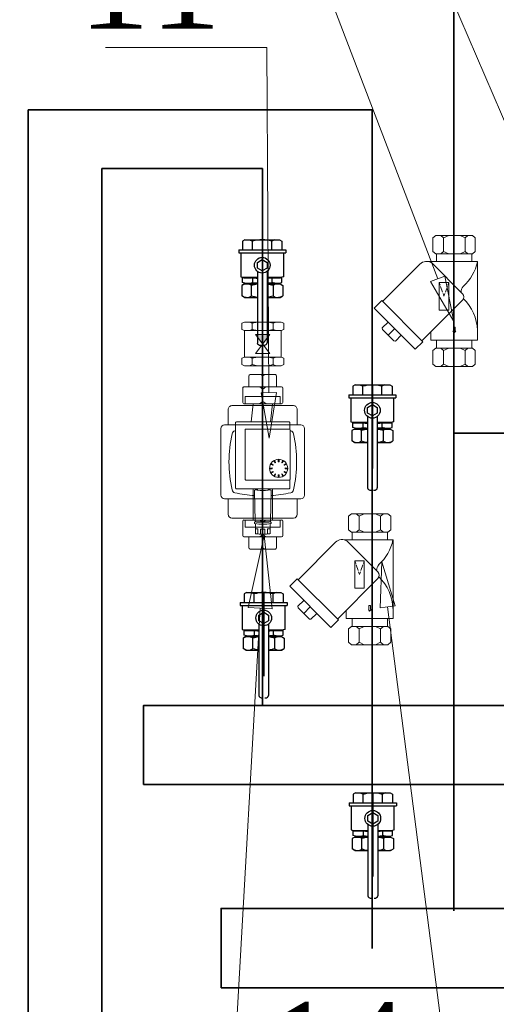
# Model space of a CAD drawing. Header units: centimetres. Extents: x -122 to 72759, y 3298 to 43172.
# Tile 207 of 243: x 31736 to 31802, y 17196 to 17331. Entities that reach past the tile are written whole.
import ezdxf
from ezdxf import colors
from ezdxf.entities.mleader import LeaderData, LeaderLine
from ezdxf.enums import TextEntityAlignment as Align
from ezdxf.lldxf.tags import DXFTag
from ezdxf.math import Vec2, Vec3

# ---------------------------------------------------------------- set-up
doc = ezdxf.new("R2010")
doc.units = ezdxf.units.CM
doc.header["$MEASUREMENT"] = 0
doc.layers.get('0').update_dxf_attribs({"lineweight": 5})
for name, color, linetype, lineweight in [('2DH_OBJ', 7, 'Continuous', 25), ('CP_DETAL', 33, 'Continuous', 9), ('IS_Powrót', 5, 'DASH', 35), ('IS_Text_Odbiornikow_Therm', 7, 'Continuous', 5), ('IS_Zasilanie', 1, 'SOLID', 35)]:
    doc.layers.add(name, color=color, linetype=linetype, lineweight=lineweight)
doc.layers.add('IS_Armatura_Therm', color=7, linetype='SOLID', lineweight=5, true_color=0x000000)
doc.styles.add('CP_ATTR', font='ROMANS.SHX')
doc.styles.add('IS_KS_wewn_opis', font='ARIALN.TTF', dxfattribs={"width": 0.8, "height": 18})
tags = doc.linetypes.add('DASH', pattern=[15, 10, -5]).pattern_tags.tags
tags[6:7] = [DXFTag(74, 4), DXFTag(75, 0), DXFTag(340, '0'), DXFTag(46, 0.0), DXFTag(50, 0.0), DXFTag(44, 0.0), DXFTag(45, 0.0)]
tags[4:5] = [DXFTag(74, 4), DXFTag(75, 0), DXFTag(340, '0'), DXFTag(46, 0.0), DXFTag(50, 0.0), DXFTag(44, 0.0), DXFTag(45, 0.0)]
tags = doc.linetypes.add('SOLID', pattern=[10, 10, 0]).pattern_tags.tags
tags[6:7] = [DXFTag(74, 4), DXFTag(75, 0), DXFTag(340, '0'), DXFTag(46, 0.0), DXFTag(50, 0.0), DXFTag(44, 0.0), DXFTag(45, 0.0)]
tags[4:5] = [DXFTag(74, 4), DXFTag(75, 0), DXFTag(340, '0'), DXFTag(46, 0.0), DXFTag(50, 0.0), DXFTag(44, 0.0), DXFTag(45, 0.0)]

# ---------------------------------------------------------------- blocks, each defined once
blk = doc.blocks.new('G$CB51E6A42')
for p, q in [((-4.56, 11.92), (-4.56, 10.44)), ((-4.41, 12.13), (-0.91, 12.13)), ((-2.93, 12.13), (-2.66, 11.95)), ((-2.66, 8.13), (-2.66, 12.13)), ((-2.38, 12.13), (-2.66, 11.95)), ((-2.66, 10.43), (-2.66, 11.95)), ((-0.76, 11.92), (-0.76, 10.44)), ((-5.41, 10.28), (-5.41, 8.29)), ((-5.25, 10.43), (-0.06, 10.43)), ((-3.08, 10.43), (-2.66, 10.14)), ((-2.23, 10.43), (-2.66, 10.14)), ((-2.66, 8.43), (-2.66, 10.14)), ((0.09, 8.29), (0.09, 10.28)), ((-5.25, 8.13), (-0.06, 8.13)), ((-0.24, 9.13), (-5.07, 9.13)), ((-0.24, 8.13), (-5.07, 8.13)), ((-4.27, 5.64), (-4, 8.13)), ((-3.08, 8.14), (-2.66, 8.43)), ((-2.66, -8.87), (-2.66, 9.13)), ((-2.23, 8.14), (-2.66, 8.43)), ((-1.58, 5.64), (-1.31, 8.13)), ((-4, -3.57), (-4, -7.87)), ((-3.7, -8.02), (-3.8, -3.94)), ((-1.52, -3.94), (-1.61, -8.02)), ((-1.31, -3.57), (-1.31, -7.87)), ((-5.41, -8.02), (-5.41, -10.01)), ((-0.06, -7.87), (-5.25, -7.87)), ((-0.24, -7.87), (-5.07, -7.87)), ((-3.5, -8.12), (-3.74, -8.15)), ((-3.08, -7.88), (-2.66, -8.17)), ((-2.66, -7.87), (-2.66, -11.87)), ((-2.23, -7.88), (-2.66, -8.17)), ((-1.81, -8.12), (-1.57, -8.15)), ((0.09, -10.01), (0.09, -8.02)), ((-0.24, -8.87), (-5.07, -8.87)), ((-2.66, -8.17), (-2.66, -9.88)), ((-0.06, -10.17), (-5.25, -10.17)), ((-4.56, -11.66), (-4.56, -10.17)), ((-3.08, -10.17), (-2.66, -9.88)), ((-2.23, -10.17), (-2.66, -9.88)), ((-2.66, -10.17), (-2.66, -11.68)), ((-0.76, -11.66), (-0.76, -10.17)), ((-0.91, -11.87), (-4.41, -11.87)), ((-2.93, -11.87), (-2.66, -11.68)), ((-2.38, -11.87), (-2.66, -11.68))]:
    blk.add_line(p, q)
at = {"extrusion": (-1, 6.12323e-17, 0)}
for p, q in [((-5.07, 9.13), (-5.07, 8.13)), ((-0.24, 9.13), (-0.24, 8.13)), ((-7.41, 7.3), (-7.41, 5.21)), ((1.59, 7.86), (-6.91, 7.86)), ((2.09, 5.21), (2.09, 7.3)), ((-6.39, -3.47), (-6.39, 5.53)), ((-6.29, 5.63), (0.97, 5.63)), ((1.07, 4.62), (1.07, 5.53)), ((-8.41, 4.73), (-8.41, -4.46)), ((2.59, 5.21), (-7.91, 5.21)), ((-5.09, 4.53), (-5.09, -2.27)), ((1.02, 4.63), (-4.99, 4.63)), ((1.12, -2.27), (1.12, 4.53)), ((3.09, -4.46), (3.09, 4.73)), ((-1.13, 0.29), (-0.97, 0.01)), ((-0.89, 0.06), (-1.05, 0.34)), ((-0.94, 0), (-0.9, 0.02)), ((-0.52, 0.48), (-0.52, 0.16)), ((-0.49, 0.13), (-0.44, 0.13)), ((-0.42, 0.16), (-0.42, 0.48)), ((0.11, 0.34), (-0.05, 0.06)), ((-0.04, 0.02), (0, 0)), ((0.03, 0.01), (0.2, 0.29)), ((-1.39, -0.72), (-1.71, -0.72)), ((-1.71, -0.82), (-1.39, -0.82)), ((-1.57, -0.19), (-1.29, -0.35)), ((-1.29, -1.19), (-1.57, -1.35)), ((-1.24, -0.26), (-1.52, -0.1)), ((-1.52, -1.43), (-1.24, -1.27)), ((-1.36, -0.79), (-1.36, -0.74)), ((-1.26, -0.34), (-1.23, -0.3)), ((-1.23, -1.24), (-1.26, -1.2)), ((0.29, -0.3), (0.32, -0.34)), ((0.32, -1.2), (0.29, -1.24)), ((0.58, -0.1), (0.3, -0.26)), ((0.3, -1.27), (0.58, -1.43)), ((0.35, -0.35), (0.63, -0.19)), ((0.63, -1.35), (0.35, -1.19)), ((0.43, -0.74), (0.43, -0.79)), ((0.77, -0.72), (0.45, -0.72)), ((0.45, -0.82), (0.77, -0.82)), ((-4.99, -2.37), (1.02, -2.37)), ((-0.97, -1.54), (-1.13, -1.82)), ((-1.05, -1.87), (-0.89, -1.59)), ((-0.9, -1.56), (-0.94, -1.53)), ((-0.52, -1.69), (-0.52, -2.02)), ((-0.44, -1.67), (-0.49, -1.67)), ((-0.42, -2.02), (-0.42, -1.69)), ((-0.05, -1.59), (0.11, -1.87)), ((0, -1.53), (-0.04, -1.56)), ((0.2, -1.82), (0.03, -1.54)), ((1.07, -3.47), (1.07, -2.35)), ((-6.29, -3.57), (0.97, -3.57)), ((-3.8, -3.94), (-3.8, -3.81)), ((-3.7, -3.72), (-3.4, -3.72)), ((-3.4, -3.57), (-3.4, -3.77)), ((-1.91, -3.57), (-1.91, -3.77)), ((-1.91, -3.72), (-1.62, -3.72)), ((-1.52, -3.82), (-1.52, -3.94)), ((-7.91, -4.94), (2.59, -4.94)), ((-7.41, -4.94), (-7.41, -7.07)), ((2.09, -7.07), (2.09, -4.94)), ((-6.91, -7.6), (1.59, -7.6)), ((-5.07, -8.87), (-5.07, -7.87)), ((-3.5, -8.12), (-3.5, -8.16)), ((-1.81, -8.12), (-1.81, -8.16)), ((-0.24, -8.87), (-0.24, -7.87)), ((-3.8, -8.31), (-3.8, -8.21)), ((-3.65, -9.76), (-3.65, -8.38)), ((-3.32, -9.1), (-3.32, -9.79)), ((-2.97, -9.81), (-2.97, -9.11)), ((-2.35, -9.11), (-2.35, -9.81)), ((-1.99, -9.79), (-1.99, -9.1)), ((-1.66, -9.76), (-1.66, -8.38)), ((-1.51, -8.31), (-1.51, -8.21))]:
    blk.add_line(p, q, dxfattribs=at)
for centre, major_axis, ratio, start_param, end_param in [((-4.41, 11.92), (0, 0.209), 0.728684, 0, 1.570796), ((-0.91, 11.92), (0, 0.209), 0.728684, -1.570796, 0), ((-5.25, 10.28), (0.155, 0), 0.992157, 1.570796, 3.141593), ((-0.06, 10.28), (0.155, 0), 0.992157, 0, 1.570796), ((-5.25, 8.29), (0.155, 0), 0.992157, 3.141593, 4.712389), ((-0.06, 8.29), (0.155, 0), 0.992157, -1.570796, 0), ((-6.91, 7.3), (0, -0.556), 0.899249, -3.141593, -1.570796), ((1.59, 7.3), (0, -0.556), 0.899249, 1.570796, 3.141593), ((-6.29, 5.53), (0, 0.1), 0.994652, 0, 1.570796), ((0.97, 5.53), (0, 0.1), 0.994652, 4.712389, 6.283185), ((-7.91, 4.73), (-0.5, 0), 0.955771, -1.570796, 0), ((-6.4, 3.89), (0, 0.5), 0.994652, 0.220564, 1.350232), ((-2.66, -12.87), (0, 17.68), 0.994652, 0.21372, 0.220564), ((-4.99, 4.53), (0, 0.1), 0.994652, 0, 1.570796), ((1.02, 4.53), (0, 0.1), 0.994652, 4.712389, 6.283185), ((-2.66, -12.87), (0, 17.68), 0.994652, 6.062621, 6.066571), ((1.08, 3.89), (0, 0.5), 0.994652, 4.932953, 6.062621), ((2.59, 4.73), (-0.5, 0), 0.955771, 3.141593, 4.712389), ((10.28, 0.13), (0, 17.68), 0.994652, 1.350232, 1.791361), ((-15.59, 0.13), (0, 17.68), 0.994652, 4.491825, 4.932953), ((-0.95, 0.02), (0, 0.025), 0.994652, 2.094395, 3.665191), ((-0.91, 0.05), (0, 0.025), 0.994652, 3.665191, 5.235988), ((-0.49, 0.16), (0, 0.025), 0.994652, 1.570796, 3.141593), ((-0.44, 0.16), (0, 0.025), 0.994652, 3.141593, 4.712389), ((-0.03, 0.05), (0, 0.025), 0.994652, 1.047198, 2.617994), ((0.01, 0.02), (0, 0.025), 0.994652, 2.617994, 4.18879), ((-1.39, -0.74), (0, 0.025), 0.994652, 4.712389, 6.283185), ((-1.39, -0.79), (0, 0.025), 0.994652, 3.141593, 4.712389), ((-1.28, -0.33), (0, 0.025), 0.994652, 2.617994, 4.18879), ((-1.28, -1.21), (0, 0.025), 0.994652, 5.235988, 6.806784), ((-1.25, -0.28), (0, 0.025), 0.994652, 4.18879, 5.759587), ((-1.25, -1.25), (0, 0.025), 0.994652, 3.665191, 5.235988), ((0.32, -0.28), (0, 0.025), 0.994652, 0.523599, 2.094395), ((0.32, -1.25), (0, 0.025), 0.994652, 1.047198, 2.617994), ((0.34, -0.33), (0, 0.025), 0.994652, 2.094395, 3.665191), ((0.34, -1.21), (0, 0.025), 0.994652, 5.759587, 7.330383), ((0.45, -0.74), (0, 0.025), 0.994652, 0, 1.570796), ((0.45, -0.79), (0, 0.025), 0.994652, 1.570796, 3.141593), ((-4.99, -2.27), (0, 0.1), 0.994652, 1.570796, 3.141593), ((-0.95, -1.56), (0, 0.025), 0.994652, 5.759587, 7.330383), ((-0.91, -1.58), (0, 0.025), 0.994652, 4.18879, 5.759587), ((-0.49, -1.69), (0, 0.025), 0.994652, 0, 1.570796), ((-0.44, -1.69), (0, 0.025), 0.994652, 4.712389, 6.283185), ((-0.03, -1.58), (0, 0.025), 0.994652, 0.523599, 2.094395), ((0.01, -1.56), (0, 0.025), 0.994652, 5.235988, 6.806784), ((1.02, -2.27), (0, 0.1), 0.994652, 3.141593, 4.712389), ((1.04, -2.31), (0, 0.1), 0.994652, 5.003272, 5.250523), ((-6.4, -3.63), (0, 0.5), 0.994652, 1.791361, 2.921028), ((-6.29, -3.47), (0, 0.1), 0.994652, 1.570796, 3.141593), ((-3.71, -3.82), (0, 0.0944), 0.994652, 6.279005, 7.809185), ((-2.66, 3.31), (0, 7.12), 0.994652, 3.036005, 3.247181), ((-1.62, -3.82), (0, 0.1), 0.994652, 4.712389, 6.283185), ((0.97, -3.47), (0, 0.1), 0.994652, 3.141593, 4.712389), ((1.08, -3.63), (0, 0.5), 0.994652, 3.362157, 4.491825), ((-7.91, -4.46), (-0.5, 0), 0.955771, 0, 1.570796), ((-2.66, 13.14), (0, 17.68), 0.994652, 2.921028, 3.07738), ((-2.66, 13.14), (0, 17.68), 0.994652, 3.205805, 3.362157), ((2.59, -4.46), (-0.5, 0), 0.955771, 1.570796, 3.141593), ((-6.91, -7.07), (0, -0.532), 0.940171, -1.570796, 0), ((-5.25, -8.02), (-0.155, 0), 0.992157, -1.570796, 0), ((-3.6, -8.01), (0, 0.1), 0.994652, 1.594224, 3.132268), ((-2.66, 94.3), (0, 102.41), 0.994652, 3.132285, 3.1509), ((-1.71, -8.01), (0, 0.1), 0.994652, 3.150917, 4.688961), ((-0.06, -8.02), (-0.155, 0), 0.992157, 3.141593, 4.712389), ((1.59, -7.07), (0, -0.532), 0.940171, 0, 1.570796), ((-3.73, -8.22), (0, 0.0736), 0.994652, 0.197083, 1.461725), ((-3.73, -8.3), (0, 0.075), 0.994652, 1.677362, 2.743039), ((-2.66, 0), (0, 8.44), 0.994652, 3.010407, 3.272778), ((-3.25, -6.53), (0, 2.57), 0.994652, 2.981903, 3.112158), ((-2.66, -0.06), (0, 8.14), 0.994652, 3.037016, 3.246169), ((-2.66, 9.52), (0, 18.63), 0.994652, 3.124832, 3.158353), ((-2.07, -6.58), (0, 2.52), 0.994652, 3.169784, 3.302697), ((-1.59, -8.22), (0, 0.0736), 0.994652, 4.82146, 6.086102), ((-1.59, -8.3), (0, 0.075), 0.994652, 3.540146, 4.605823), ((-5.25, -10.01), (-0.155, 0), 0.992157, 0, 1.570796), ((-2.66, -0.71), (0, 9.11), 0.994652, 3.031555, 3.25163), ((-0.06, -10.01), (-0.155, 0), 0.992157, 1.570796, 3.141593), ((-4.41, -11.66), (0, -0.209), 0.728684, -1.570796, 0), ((-0.91, -11.66), (0, -0.209), 0.728684, 0, 1.570796)]:
    blk.add_ellipse(centre, major_axis=major_axis, ratio=ratio, start_param=start_param, end_param=end_param)
blk.add_ellipse((-0.47, -0.77), major_axis=(0, 1.25), ratio=0.994652)
at = {"linetype": 'ByBlock', "style": 'CP_ATTR', "flags": 9}
for tag, rotation, p in [('OTHER', 270, (-2.66, 11.05)), ('WEIGHT', 270, (-2.66, 11.05)), ('VOLTAGE', 270, (-2.66, 11.05)), ('POWER', 270, (-2.66, 11.05)), ('FLOW', 270, (-2.66, 11.05)), ('TEMPERATURE', 270, (-2.66, 11.05)), ('PN', 270, (-2.66, 11.05)), ('DN', 270, (-2.66, 11.05)), ('CHARACTER', 270, (-2.66, 11.05)), ('ORDER-NO', 270, (-2.66, 11.05)), ('PRODUCT-TYPE', 270, (-2.66, 11.05)), ('ARTICLE', 270, (-2.66, 11.05)), ('PRODUCER', 270, (-2.66, 11.05)), ('NUMBER', 270, (-2.66, 11.05)), ('GROUP', 270, (-2.66, 11.05)), ('NAME', 270, (-2.66, 11.05)), ('NAME', 90, (-2.67, -8.86)), ('GROUP', 90, (-2.67, -8.86)), ('NUMBER', 90, (-2.67, -8.86)), ('PRODUCER', 90, (-2.67, -8.86)), ('ARTICLE', 90, (-2.67, -8.86)), ('PRODUCT-TYPE', 90, (-2.67, -8.86)), ('ORDER-NO', 90, (-2.67, -8.86)), ('CHARACTER', 90, (-2.67, -8.86)), ('DN', 90, (-2.67, -8.86)), ('PN', 90, (-2.67, -8.86)), ('TEMPERATURE', 90, (-2.67, -8.86)), ('FLOW', 90, (-2.67, -8.86)), ('POWER', 90, (-2.67, -8.86)), ('VOLTAGE', 90, (-2.67, -8.86)), ('WEIGHT', 90, (-2.67, -8.86)), ('QUANTITY', 90, (-2.67, -8.86)), ('EQUIPMENT', 90, (-2.67, -8.86)), ('PRICE', 90, (-2.67, -8.86)), ('OTHER', 90, (-2.67, -8.86)), ('OTHER', 90, (-2.65, -10.78)), ('WEIGHT', 90, (-2.65, -10.78)), ('VOLTAGE', 90, (-2.65, -10.78)), ('POWER', 90, (-2.65, -10.78)), ('FLOW', 90, (-2.65, -10.78)), ('TEMPERATURE', 90, (-2.65, -10.78)), ('PN', 90, (-2.65, -10.78)), ('DN', 90, (-2.65, -10.78)), ('CHARACTER', 90, (-2.65, -10.78)), ('ORDER-NO', 90, (-2.65, -10.78)), ('PRODUCT-TYPE', 90, (-2.65, -10.78)), ('ARTICLE', 90, (-2.65, -10.78)), ('PRODUCER', 90, (-2.65, -10.78)), ('NUMBER', 90, (-2.65, -10.78)), ('GROUP', 90, (-2.65, -10.78)), ('NAME', 90, (-2.65, -10.78))]:
    blk.add_attdef(tag, text='', height=0.00005, rotation=rotation, dxfattribs=at).set_placement(p, align=Align.MIDDLE_LEFT)
blk = doc.blocks.new('G$C1F5485D8')
for p, q in [((-2.85, 18), (-3.24, 17.67)), ((-3.24, 17.67), (-3.24, 15.81)), ((-2.85, 18), (2.19, 18)), ((-2.17, 18), (-1.79, 17.67)), ((-1.79, 17.67), (-1.07, 18)), ((-1.79, 15.81), (-1.79, 17.67)), ((1.17, 17.67), (0.49, 18)), ((1.55, 18), (1.17, 17.67)), ((1.17, 15.81), (1.17, 17.67)), ((2.19, 18), (2.56, 17.67)), ((2.56, 17.67), (2.56, 15.81)), ((-2.85, 15.48), (-3.24, 15.81)), ((-2.85, 15.48), (2.19, 15.48)), ((-2.76, 14.41), (-2.76, 15.48)), ((-2.17, 15.48), (-1.79, 15.81)), ((-1.79, 15.81), (-1.07, 15.48)), ((1.17, 15.81), (0.49, 15.48)), ((1.55, 15.48), (1.17, 15.81)), ((2.11, 15.48), (2.11, 14.41)), ((2.19, 15.48), (2.56, 15.81)), ((-5.03, 14.08), (-10.17, 8.94)), ((-3.8, 14.41), (2.88, 14.41)), ((-3.42, 14.24), (0.81, 10)), ((2.11, 14.41), (-2.76, 14.41)), ((2.88, 3.59), (2.88, 14.41)), ((-2.25, 11.16), (-2.39, 11.54)), ((-2.39, 7.76), (-2.39, 11.54)), ((-2.39, 11.54), (-1.07, 11.54)), ((-1.92, 10.22), (-2.19, 10.97)), ((-1.53, 10.22), (-1.26, 10.97)), ((-1.2, 11.16), (-1.07, 11.54)), ((-1.07, 7.76), (-1.07, 11.54)), ((-1.73, 9.65), (-1.86, 10.03)), ((-1.73, 9.65), (-1.59, 10.03)), ((-11.33, 8.03), (-10.3, 9.06)), ((-10.3, 9.06), (-4.64, 3.4)), ((0.81, 9.1), (-4.76, 3.53)), ((-11.33, 8.03), (-5.67, 2.37)), ((-2.39, 7.76), (-1.07, 7.76)), ((-10.22, 5.3), (-9.41, 6.1)), ((-10.19, 5.08), (-10.22, 5.3)), ((-8.63, 3.51), (-10.19, 5.08)), ((-8.41, 3.49), (-7.6, 4.29)), ((-3.55, 3.59), (-3.55, 4.74)), ((-0.43, 4.86), (-0.51, 4.86)), ((-0.51, 4.86), (-0.34, 4.6)), ((-0.43, 5.4), (-0.43, 4.86)), ((-0.34, 5.4), (-0.43, 5.4)), ((-0.34, 5.4), (-0.21, 5.4)), ((-0.08, 4.86), (-0.34, 4.6)), ((-0.21, 5.4), (-0.21, 4.86)), ((-0.21, 4.86), (-0.08, 4.86)), ((-8.63, 3.51), (-8.41, 3.49)), ((-5.67, 2.37), (-4.64, 3.4)), ((-3.55, 3.59), (2.88, 3.59)), ((2.11, 3.59), (-2.76, 3.59)), ((-2.76, 3.59), (-2.76, 2.52)), ((2.11, 2.52), (2.11, 3.59)), ((-2.85, 2.52), (-3.24, 2.19)), ((-3.24, 0.33), (-3.24, 2.19)), ((-2.85, 2.52), (2.19, 2.52)), ((-2.17, 2.52), (-1.79, 2.19)), ((-1.79, 2.19), (-1.07, 2.52)), ((-1.79, 2.19), (-1.79, 0.33)), ((1.17, 2.19), (0.49, 2.52)), ((1.55, 2.52), (1.17, 2.19)), ((1.17, 2.19), (1.17, 0.33)), ((2.19, 2.52), (2.56, 2.19)), ((2.56, 0.33), (2.56, 2.19)), ((-2.85, 0), (-3.24, 0.33)), ((-2.85, 0), (2.19, 0)), ((-2.17, 0), (-1.79, 0.33)), ((-1.79, 0.33), (-1.07, 0)), ((1.17, 0.33), (0.49, 0)), ((1.55, 0), (1.17, 0.33)), ((2.19, 0), (2.56, 0.33))]:
    blk.add_line(p, q)
for centre, radius, start, end in [((-4.13, 13.18), 1.27, 56.2411, 135), ((-3.2, 15.64), 6.2, 311.4659, 348.5221), ((1.89, 10.18), 1.27, 140.3086, 179.1722), ((0.36, 9.55), 0.637, 315, 45), ((-3.51, 4.73), 6.39, 2.14, 45.7872)]:
    blk.add_arc(centre, radius, start, end)
at = {"layer": 'CP_DETAL'}
blk.add_line((-8.5, 5.2), (-9.41, 4.29), dxfattribs=at)
at = {"linetype": 'ByBlock', "style": 'CP_ATTR', "text_generation_flag": 4, "flags": 9}
for tag in ['NAME', 'GROUP', 'NUMBER', 'PRODUCER', 'ARTICLE', 'PRODUCT-TYPE', 'ORDER-NO', 'CHARACTER', 'DN', 'PN', 'TEMPERATURE', 'FLOW', 'POWER', 'VOLTAGE', 'WEIGHT', 'OTHER']:
    blk.add_attdef(tag, text='', height=0.00005, rotation=90, dxfattribs=at).set_placement((-0.34, -0.09), align=Align.MIDDLE_LEFT)
blk = doc.blocks.new('G$CA64AE2BC')
for p, q in [((-2.38, 3.5), (-2.7, 3.31)), ((-2.7, 3.31), (-2.7, 2.13)), ((-2.38, 3.5), (2.38, 3.5)), ((-1.73, 3.5), (-1.32, 3.31)), ((-1.32, 2.13), (-1.32, 3.31)), ((0, 3.5), (0, -8)), ((1.73, 3.5), (1.32, 3.31)), ((1.32, 2.13), (1.32, 3.31)), ((2.38, 3.5), (2.7, 3.31)), ((2.7, 3.31), (2.7, 2.13)), ((-3.24, 2.13), (3.24, 2.13)), ((-3.24, 2.13), (-3.24, 1.72)), ((-3.24, 1.72), (3.24, 1.72)), ((-2.96, 1.72), (-2.96, -1.59)), ((2.96, -1.59), (2.96, 1.72)), ((3.24, 2.13), (3.24, 1.72)), ((-0.67, 0.39), (0, 0.78)), ((-0.67, -0.39), (-0.67, 0.39)), ((0, 0.78), (0.67, 0.39)), ((0.67, 0.39), (0.67, -0.39)), ((0, -0.78), (-0.67, -0.39)), ((-0.67, -0.84), (-0.67, -10.68)), ((0.67, -0.39), (0, -0.78)), ((0.67, -0.84), (0.67, -10.68)), ((-2.96, -1.59), (-2.7, -1.65)), ((-2.45, -2.57), (-2.83, -2.79)), ((-2.7, -2.38), (-2.7, -1.65)), ((-2.7, -1.65), (-0.67, -1.65)), ((-2.38, -2.46), (-2.7, -2.38)), ((-2.45, -2.57), (-0.67, -2.57)), ((-2.38, -2.46), (-0.67, -2.46)), ((-2.12, -2.46), (-2.12, -2.57)), ((-1.73, -2.46), (-1.32, -2.38)), ((-1.32, -1.71), (-1.32, -2.38)), ((0.67, -1.65), (2.7, -1.65)), ((0.67, -2.46), (2.38, -2.46)), ((0.67, -2.57), (2.45, -2.57)), ((1.32, -1.71), (1.32, -2.38)), ((1.73, -2.46), (1.32, -2.38)), ((2.12, -2.46), (2.12, -2.57)), ((2.38, -2.46), (2.7, -2.38)), ((2.45, -2.57), (2.83, -2.79)), ((2.96, -1.59), (2.7, -1.65)), ((2.7, -2.38), (2.7, -1.65)), ((-2.83, -2.79), (-2.83, -4.21)), ((-1.49, -4.21), (-1.49, -2.79)), ((1.49, -2.79), (1.49, -4.21)), ((2.83, -2.79), (2.83, -4.21)), ((-2.45, -4.43), (-2.83, -4.21)), ((-2.45, -4.43), (-0.67, -4.43)), ((0.67, -4.43), (2.45, -4.43)), ((2.45, -4.43), (2.83, -4.21))]:
    blk.add_line(p, q)
blk.add_circle((0, 0), 1.08)
for centre, major_axis, ratio, start_param, end_param in [((0.01, 1.16), (3.33, 0), 0.700858, 1.57347, 1.981618), ((-0.01, 1.16), (3.33, 0), 0.700858, 1.159975, 1.568122), ((-1.94, -1.24), (2.31, 0), 0.214533, 4.378938, 4.712393), ((-2.14, -3.85), (0, 1.27), 0.98529, 0.004995, 0.411526), ((-2.14, -3.79), (0, 1.22), 0.959459, -0.600118, 0), ((-1.94, -1.24), (1.9, 0), 0.261045, -1.570792, -1.236579), ((-0.17, -7.12), (0, 4.54), 0.959459, 0.116569, 0.306968), ((0.2, -0.8), (3.82, 0), 0.261045, 4.301568, 4.480366), ((0.2, -1.47), (3.82, 0), 0.261045, 4.301568, 4.480366), ((-0.2, -0.8), (3.82, 0), 0.261045, -1.338774, -1.159975), ((-0.2, -1.47), (3.82, 0), 0.261045, -1.338774, -1.159975), ((0.17, -7.12), (0, 4.54), 0.959459, -0.306968, -0.116569), ((1.94, -1.24), (1.9, 0), 0.261045, 4.378172, 4.712385), ((2.14, -3.79), (0, 1.22), 0.959459, 0, 0.600118), ((1.94, -1.24), (2.31, 0), 0.214533, 4.712385, 5.04584), ((-2.14, -3.15), (0, 1.27), 0.98529, 2.730067, 3.136597), ((-2.14, -3.21), (0, 1.22), 0.959459, -3.141593, -2.541474), ((-0.17, 0.12), (0, 4.54), 0.959459, 2.834625, 3.025024), ((0.17, 0.12), (0, 4.54), 0.959459, -3.025024, -2.834625), ((2.14, -3.21), (0, 1.22), 0.959459, 2.541474, 3.141593), ((2.14, -3.15), (0, 1.27), 0.98529, -3.136597, -2.730067), ((-0.17, -10.68), (0.506, 0), 0.633951, 3.141593, 4.712389), ((0.17, -10.68), (0.506, 0), 0.633951, -1.570796, 0)]:
    blk.add_ellipse(centre, major_axis=major_axis, ratio=ratio, start_param=start_param, end_param=end_param)
at = {"linetype": 'ByBlock', "style": 'CP_ATTR', "flags": 9}
for tag in ['NAME', 'GROUP', 'NUMBER', 'PRODUCER', 'ARTICLE', 'PRODUCT-TYPE', 'ORDER-NO', 'CHARACTER', 'DN', 'PN', 'TEMPERATURE', 'FLOW', 'POWER', 'VOLTAGE', 'WEIGHT', 'OTHER']:
    blk.add_attdef(tag, text='', height=0.000005, rotation=270, dxfattribs=at).set_placement((0, 3.51), align=Align.MIDDLE_LEFT)
blk = doc.blocks.new('G$C080EEED8')
for p, q in [((-2.51, 6), (-2.9, 5.85)), ((-2.9, 5.85), (-2.9, 4.98)), ((2.51, 6), (-2.51, 6)), ((-1.84, 6), (-1.45, 5.85)), ((-1.45, 5.85), (-0.73, 6)), ((-1.45, 4.98), (-1.45, 5.85)), ((0, 0), (0, 6)), ((1.45, 5.85), (0.73, 6)), ((1.84, 6), (1.45, 5.85)), ((1.45, 4.98), (1.45, 5.85)), ((2.51, 6), (2.9, 5.85)), ((2.9, 5.85), (2.9, 4.98)), ((-2.51, 4.83), (-2.9, 4.98)), ((2.51, 4.83), (-2.51, 4.83)), ((-2.51, 1.17), (-2.51, 4.83)), ((-1.84, 4.83), (-1.45, 4.98)), ((-1.45, 4.98), (-0.73, 4.83)), ((-0.99, 4.31), (0.99, 4.31)), ((0.99, 1.69), (-0.99, 4.31)), ((0.99, 4.31), (-0.99, 1.69)), ((1.45, 4.98), (0.73, 4.83)), ((1.84, 4.83), (1.45, 4.98)), ((2.51, 4.83), (2.9, 4.98)), ((2.51, 4.83), (2.51, 1.17)), ((-0.99, 1.69), (0.99, 1.69)), ((-2.51, 1.17), (-2.9, 1.02)), ((-2.9, 0.15), (-2.9, 1.02)), ((-2.51, 0), (-2.9, 0.15)), ((2.51, 1.17), (-2.51, 1.17)), ((2.51, 0), (-2.51, 0)), ((-1.84, 1.17), (-1.45, 1.02)), ((-1.84, 0), (-1.45, 0.15)), ((-1.45, 1.02), (-0.73, 1.17)), ((-1.45, 1.02), (-1.45, 0.15)), ((-1.45, 0.15), (-0.73, 0)), ((1.45, 1.02), (0.73, 1.17)), ((1.45, 0.15), (0.73, 0)), ((1.84, 1.17), (1.45, 1.02)), ((1.45, 1.02), (1.45, 0.15)), ((1.84, 0), (1.45, 0.15)), ((2.51, 1.17), (2.9, 1.02)), ((2.51, 0), (2.9, 0.15)), ((2.9, 0.15), (2.9, 1.02))]:
    blk.add_line(p, q)
blk.add_solid([(0, 3), (0.99, 4.31), (-0.99, 4.31)])
at = {"linetype": 'ByBlock', "style": 'CP_ATTR', "flags": 9}
for tag in ['NAME', 'GROUP', 'NUMBER', 'PRODUCER', 'ARTICLE', 'PRODUCT-TYPE', 'ORDER-NO', 'CHARACTER', 'DN', 'PN', 'TEMPERATURE', 'FLOW', 'POWER', 'VOLTAGE', 'WEIGHT', 'OTHER']:
    blk.add_attdef(tag, text='', height=0.00005, rotation=90, dxfattribs=at).set_placement((0, -0.09), align=Align.MIDDLE_LEFT)
blk = doc.blocks.new('_ClosedBlank')
at = {"color": 0, "linetype": 'ByBlock', "lineweight": -2}
for p, q in [((-1, 0.167), (0, 0)), ((-1, 0.167), (-1, -0.167)), ((0, 0), (-1, -0.167))]:
    blk.add_line(p, q, dxfattribs=at)

msp = doc.modelspace()

# ---------------------------------------------------------------- linework, layer by layer
at = {"layer": 'IS_Powrót'}
for p, q in [((31796.20601, 17208.79558), (31796.20601, 17379.4582)), ((31784.93703, 17318.9846), (31737.59337, 17318.9846)), ((31737.59337, 17318.9846), (31737.59337, 17185.65276)), ((31784.93703, 17318.9846), (31784.93703, 17203.64259)), ((31807.86156, 17274.50404, -25), (31796.20601, 17274.50404))]:
    msp.add_line(p, q, dxfattribs=at)
at = {"layer": 'IS_Powrót', "linetype": 'ByBlock'}
msp.add_lwpolyline([(31764.15466, 17198.23491), (31884.15466, 17198.23491), (31884.15466, 17209.13491), (31764.15466, 17209.13491)], close=True, dxfattribs=at)
at = {"layer": 'IS_Zasilanie'}
for p, q in [((31769.85215, 17310.90031), (31747.73651, 17310.90031)), ((31747.73651, 17310.90031), (31747.73651, 17150.00759)), ((31769.85215, 17310.90031), (31769.85215, 17237.06799))]:
    msp.add_line(p, q, dxfattribs=at)
msp.add_lwpolyline([(31753.48269, 17226.16799), (31873.48269, 17226.16799), (31873.48269, 17237.06799), (31753.48269, 17237.06799)], close=True, dxfattribs=at)

# ---------------------------------------------------------------- block references
for name, p in [('G$C1F5485D8', (31796.55867, 17283.6813)), ('G$C080EEED8', (31769.89445, 17283.77689)), ('G$C1F5485D8', (31784.93703, 17245.41392))]:
    msp.add_blockref(name, p)
at = {"layer": '2DH_OBJ'}
for p in [(31769.81939, 17297.60028), (31784.98166, 17277.64505, -25), (31770.02151, 17249.09131), (31785.03593, 17221.53289)]:
    msp.add_blockref('G$CA64AE2BC', p, dxfattribs=at)
at = {"layer": 'IS_Armatura_Therm'}
msp.add_blockref('G$CB51E6A42', (31772.54987, 17270.43058), dxfattribs=at)

# ---------------------------------------------------------------- leaders
at = {"layer": 'IS_Text_Odbiornikow_Therm', "lineweight": 5}
ml = msp.add_multileader_mtext('Standard', dxfattribs=at)
ml.set_content('{\\W1;\\fArial|b0|i0|c238|p0;42x1,5\\P18,9kW\\Pogrzewanie podłogowe\\PQp=2,2m³/h P=40kPa}', color=256, style='IS_KS_wewn_opis')
ml.set_leader_properties(color=256, linetype='ByLayer', lineweight=-1)
ml.set_arrow_properties(name='CLOSEDBLANK')
ml.build(insert=Vec2(0, 0))
ml.multileader.update_dxf_attribs({"text_left_attachment_type": 6, "text_right_attachment_type": 6, "arrow_head_size": 10})
ctx = ml.context
ctx.base_point, ctx.char_height, ctx.arrow_head_size, ctx.plane_origin = Vec3(31607.55759, 17447.69456), 9, 10, Vec3(31601.0536, 17351.53983)
ctx.left_attachment, ctx.right_attachment, ctx.text_align_type = 6, 6, 2
notes = []
notes.append((ctx, [(1, (1, 1, 0), (31747.23358, 17447.69456), (-1, 0), 8, [(0, [(31809.7674, 17302.00039)], 0, [])])]))
ctx.mtext.insert, ctx.mtext.alignment, ctx.mtext.flow_direction = Vec3(31737.23358, 17459.23003), 3, 5
ml = msp.add_multileader_mtext('Standard', dxfattribs=at)
ml.set_content('{\\W1;\\fTimes New Roman|b0|i0|c0|p0;14}', color=256, style='IS_KS_wewn_opis')
ml.set_leader_properties(color=256, linetype='ByLayer', lineweight=-1)
ml.set_arrow_properties(name='CLOSEDBLANK')
ml.build(insert=Vec2(0, 0))
ml.multileader.update_dxf_attribs({"text_left_attachment_type": 6, "text_right_attachment_type": 6, "dogleg_length": 5.01811, "arrow_head_size": 6.27263})
ctx = ml.context
ctx.base_point, ctx.char_height, ctx.arrow_head_size, ctx.landing_gap_size, ctx.plane_origin = Vec3(31748.96413, 17351.15867), 13, 6.27263, 1.25453, Vec3(31610.58708, 17289.01861)
ctx.left_attachment, ctx.right_attachment, ctx.text_align_type = 6, 6, 2
notes.append((ctx, [(1, (1, 1, 0), (31772.77175, 17351.15867), (-1, 0), 5.01811, [(0, [(31796.20601, 17289.85888)], 0, [])])]))
ctx.mtext.insert, ctx.mtext.alignment, ctx.mtext.flow_direction = Vec3(31766.49912, 17366.75867), 3, 5
ml = msp.add_multileader_mtext('Standard', dxfattribs=at)
ml.set_content('{\\W1;\\fTimes New Roman|b0|i0|c0|p0;11}', color=256, style='IS_KS_wewn_opis')
ml.set_leader_properties(color=256, linetype='ByLayer', lineweight=-1)
ml.set_arrow_properties(name='CLOSEDBLANK')
ml.build(insert=Vec2(0, 0))
ml.multileader.update_dxf_attribs({"text_left_attachment_type": 6, "text_right_attachment_type": 6, "dogleg_length": 5.01811, "arrow_head_size": 6.27263})
ctx = ml.context
ctx.base_point, ctx.char_height, ctx.arrow_head_size, ctx.landing_gap_size, ctx.plane_origin = Vec3(31748.30281, 17327.52071), 13, 6.27263, 1.25453, Vec3(31687.77453, 17249.65365)
ctx.left_attachment, ctx.right_attachment, ctx.text_align_type = 6, 6, 2
notes.append((ctx, [(1, (1, 1, 0), (31770.43271, 17327.52071), (-1, 0), 5.01811, [(0, [(31770.76299, 17273.79505)], 0, [])])]))
ctx.mtext.insert, ctx.mtext.alignment, ctx.mtext.flow_direction = Vec3(31764.16007, 17343.12071), 3, 5
ml = msp.add_multileader_mtext('Standard', dxfattribs=at)
ml.set_content('{\\W1;\\fArial|b0|i0|c238|p0;35x1,5\\P28,0 kW\\Pogrzewanie c.w.u\\PQp=2,5m³/h P=25kPa}', color=256, style='IS_KS_wewn_opis')
ml.set_leader_properties(color=256, linetype='ByLayer', lineweight=-1)
ml.set_arrow_properties(name='CLOSEDBLANK')
ml.build(insert=Vec2(0, 0))
ml.multileader.update_dxf_attribs({"text_left_attachment_type": 6, "text_right_attachment_type": 6, "arrow_head_size": 10})
ctx = ml.context
ctx.base_point, ctx.char_height, ctx.arrow_head_size, ctx.plane_origin = Vec3(31626.32452, 17063.01926), 9, 10, Vec3(31435.4778, 17360.36494)
ctx.left_attachment, ctx.right_attachment, ctx.text_align_type = 6, 6, 2
notes.append((ctx, [(1, (1, 1, 0), (31758.86067, 17063.01926), (-1, 0), 8, [(0, [(31770.10397, 17260.40855)], 0, [])])]))
ctx.mtext.insert, ctx.mtext.alignment, ctx.mtext.flow_direction = Vec3(31748.86067, 17074.55473), 3, 5
ml = msp.add_multileader_mtext('Standard', dxfattribs=at)
ml.set_content('{\\W1;\\fTimes New Roman|b0|i0|c0|p0;14}', color=256, style='IS_KS_wewn_opis')
ml.set_leader_properties(color=256, linetype='ByLayer', lineweight=-1)
ml.set_arrow_properties(name='CLOSEDBLANK')
ml.build(insert=Vec2(0, 0))
ml.multileader.update_dxf_attribs({"text_left_attachment_type": 6, "text_right_attachment_type": 6, "dogleg_length": 5.01811, "arrow_head_size": 6.27263})
ctx = ml.context
ctx.base_point, ctx.char_height, ctx.arrow_head_size, ctx.landing_gap_size, ctx.plane_origin = Vec3(31772.28322, 17180.60296), 13, 6.27263, 1.25453, Vec3(31633.90618, 17118.4629)
ctx.left_attachment, ctx.right_attachment, ctx.text_align_type = 6, 6, 2
notes.append((ctx, [(1, (1, 1, 0), (31796.09084, 17180.60296), (-1, 0), 5.01811, [(0, [(31786.27708, 17256.82834)], 0, [])])]))
ctx.mtext.insert, ctx.mtext.alignment, ctx.mtext.flow_direction = Vec3(31789.81821, 17196.20296), 3, 5
for ctx, leaders in notes:
    for number, flags, end, landing, length, lines in leaders:
        leader = LeaderData()
        leader.index, (leader.has_last_leader_line, leader.has_dogleg_vector, leader.attachment_direction) = number, flags
        leader.last_leader_point, leader.dogleg_vector, leader.dogleg_length = Vec3(end), Vec3(landing), length
        for number, points, colour, breaks in lines:
            line = LeaderLine()
            line.index, line.vertices, line.color, line.breaks = number, Vec3.list(points), colors.encode_raw_color(colour), breaks
            leader.lines.append(line)
        ctx.leaders.append(leader)

doc.saveas('drawing.dxf')
